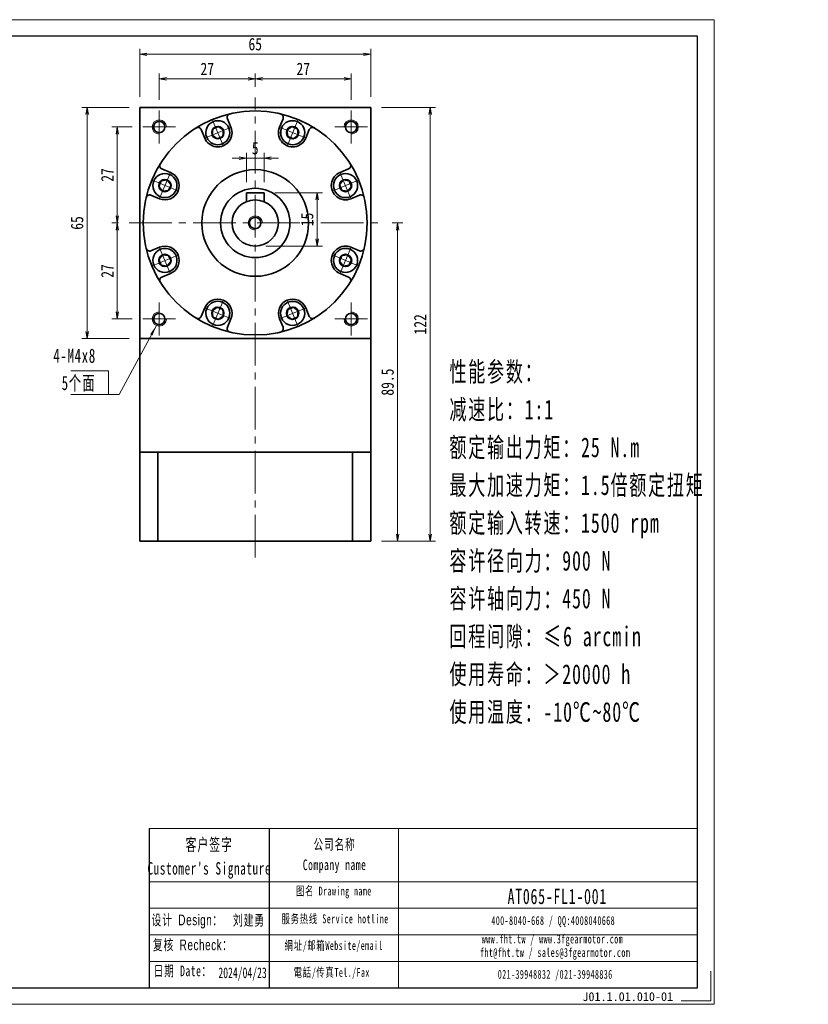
# Model space of a CAD drawing. Header units: millimetres. Extents: x -2 to 418, y 0 to 277.
# Tile 2 of 2: x 196 to 418, y 0 to 277. Entities that reach past the tile are written whole.
import ezdxf

# ---------------------------------------------------------------- set-up
doc = ezdxf.new("R2010")
doc.units = ezdxf.units.MM
doc.linetypes.add('点画线', pattern=[18, 12, -2, 2, -2])
doc.layers.add('6文字层', color=3, linetype='Continuous')
doc.layers.add('7标注层', color=4, linetype='Continuous')
for name, color, linetype, lineweight in [('SLD-0', 7, 'Continuous', 18), ('中心线层', 1, '点画线', 18), ('图框_外框线', 7, 'Continuous', 18), ('尺寸线层', 3, 'Continuous', 18), ('粗实线层', 7, 'Continuous', 35)]:
    doc.layers.add(name, color=color, linetype=linetype, lineweight=lineweight)
doc.styles.add('宋体', font='txt', dxfattribs={"width": 0.8})
doc.styles.add('标准', font='txt', dxfattribs={"width": 0.667})
doc.styles.add('样式 1', font='txt')
doc.dimstyles.new('A水平标注$0', dxfattribs={"dimtxt": 3.5, "dimasz": 2, "dimexe": 1.5, "dimexo": 3, "dimgap": 1.1, "dimtad": 1, "dimtoh": 1, "dimdec": 4, "dimdsep": 46, "dimtxsty": '宋体', "dimblk": 'OPEN', "dimcen": 3, "dimclrd": 3, "dimclre": 3, "dimclrt": 6, "dimadec": 0, "dimazin": 0, "dimtm": 1e-09, "dimtfac": 1, "dimtdec": 4, "dimtix": 1, "dimtmove": 0, "dimatfit": 3, "dimldrblk": 'OPEN', "dimfxl": 0, "dimlwd": 13, "dimlwe": 13, "dimarcsym": 0})

# ---------------------------------------------------------------- blocks, each defined once
blk = doc.blocks.new('_Open')
at = {"color": 0, "linetype": 'ByBlock', "lineweight": -2}
for p, q in [((-1, 0.17), (0, 0)), ((-1, -0.17), (0, 0)), ((0, 0), (-1, 0))]:
    blk.add_line(p, q, dxfattribs=at)
blk = doc.blocks.new('*D20')
at = {"layer": 'Defpoints', "color": 0}
for p in [(262.5, 260.3), (262.5, 255.02), (235.5, 251.35)]:
    blk.add_point(p, dxfattribs=at)
at = {"layer": '尺寸线层', "color": 3, "lineweight": 13}
for p, q in [((235.5, 254.35), (235.5, 261.8)), ((262.5, 258.02), (262.5, 261.8)), ((237.5, 260.3), (260.5, 260.3))]:
    blk.add_line(p, q, dxfattribs=at)
at = {"layer": '尺寸线层', "color": 3, "lineweight": 13, "xscale": 2, "yscale": 2, "zscale": 2, "rotation": 180}
blk.add_blockref('_Open', (235.5, 260.3), dxfattribs=at)
at = {"layer": '尺寸线层', "color": 3, "lineweight": 13, "xscale": 2, "yscale": 2, "zscale": 2}
blk.add_blockref('_Open', (262.5, 260.3), dxfattribs=at)
at = {"layer": '尺寸线层', "color": 6, "insert": (249, 263.09), "char_height": 3.5, "attachment_point": 5, "style": '宋体'}
blk.add_mtext('27', dxfattribs=at)
blk = doc.blocks.new('*D21')
at = {"layer": 'Defpoints', "color": 0}
for p in [(289.5, 260.3), (262.5, 255.02), (289.5, 251.35)]:
    blk.add_point(p, dxfattribs=at)
at = {"layer": '尺寸线层', "color": 3, "lineweight": 13}
for p, q in [((262.5, 258.02), (262.5, 261.8)), ((289.5, 254.35), (289.5, 261.8)), ((264.5, 260.3), (287.5, 260.3))]:
    blk.add_line(p, q, dxfattribs=at)
at = {"layer": '尺寸线层', "color": 3, "lineweight": 13, "xscale": 2, "yscale": 2, "zscale": 2, "rotation": 180}
blk.add_blockref('_Open', (262.5, 260.3), dxfattribs=at)
at = {"layer": '尺寸线层', "color": 3, "lineweight": 13, "xscale": 2, "yscale": 2, "zscale": 2}
blk.add_blockref('_Open', (289.5, 260.3), dxfattribs=at)
at = {"layer": '尺寸线层', "color": 6, "insert": (276, 263.09), "char_height": 3.5, "attachment_point": 5, "style": '宋体'}
blk.add_mtext('27', dxfattribs=at)
blk = doc.blocks.new('*D22')
at = {"layer": 'Defpoints', "color": 0}
for p in [(230.9, 246.75), (223.67, 219.75), (227, 219.75)]:
    blk.add_point(p, dxfattribs=at)
at = {"layer": '尺寸线层', "color": 3, "lineweight": 13}
for p, q in [((227.9, 246.75), (222.17, 246.75)), ((223.67, 244.75), (223.67, 221.75)), ((224, 219.75), (222.17, 219.75))]:
    blk.add_line(p, q, dxfattribs=at)
at = {"layer": '尺寸线层', "color": 3, "lineweight": 13, "xscale": 2, "yscale": 2, "zscale": 2}
for p, rotation in [((223.67, 246.75), 90), ((223.67, 219.75), 270)]:
    blk.add_blockref('_Open', p, dxfattribs=dict(at, rotation=rotation))
at = {"layer": '尺寸线层', "color": 6, "insert": (220.88, 233.25), "char_height": 3.5, "attachment_point": 5, "rotation": 90, "style": '宋体'}
blk.add_mtext('27', dxfattribs=at)
blk = doc.blocks.new('*D23')
at = {"layer": 'Defpoints', "color": 0}
for p in [(227, 219.75), (223.67, 192.75), (230.9, 192.75)]:
    blk.add_point(p, dxfattribs=at)
at = {"layer": '尺寸线层', "color": 3, "lineweight": 13}
for p, q in [((224, 219.75), (222.17, 219.75)), ((223.67, 217.75), (223.67, 194.75)), ((227.9, 192.75), (222.17, 192.75))]:
    blk.add_line(p, q, dxfattribs=at)
at = {"layer": '尺寸线层', "color": 3, "lineweight": 13, "xscale": 2, "yscale": 2, "zscale": 2}
for p, rotation in [((223.67, 219.75), 90), ((223.67, 192.75), 270)]:
    blk.add_blockref('_Open', p, dxfattribs=dict(at, rotation=rotation))
at = {"layer": '尺寸线层', "color": 6, "insert": (220.88, 206.25), "char_height": 3.5, "attachment_point": 5, "rotation": 90, "style": '宋体'}
blk.add_mtext('27', dxfattribs=at)
blk = doc.blocks.new('*D24')
at = {"layer": 'Defpoints', "color": 0}
for p in [(215.21, 252.25), (230, 252.25), (230, 187.25)]:
    blk.add_point(p, dxfattribs=at)
at = {"layer": '尺寸线层', "color": 3, "lineweight": 13}
for p, q in [((227, 252.25), (213.71, 252.25)), ((215.21, 189.25), (215.21, 250.25)), ((227, 187.25), (213.71, 187.25))]:
    blk.add_line(p, q, dxfattribs=at)
at = {"layer": '尺寸线层', "color": 3, "lineweight": 13, "xscale": 2, "yscale": 2, "zscale": 2}
for p, rotation in [((215.21, 252.25), 90), ((215.21, 187.25), 270)]:
    blk.add_blockref('_Open', p, dxfattribs=dict(at, rotation=rotation))
at = {"layer": '尺寸线层', "color": 6, "insert": (212.39, 219.75), "char_height": 3.5, "attachment_point": 5, "rotation": 90, "style": '宋体'}
blk.add_mtext('65', dxfattribs=at)
blk = doc.blocks.new('*D25')
at = {"layer": 'Defpoints', "color": 0}
for p in [(295, 267.22), (230, 252.25), (295, 252.25)]:
    blk.add_point(p, dxfattribs=at)
at = {"layer": '尺寸线层', "color": 3, "lineweight": 13}
for p, q in [((230, 255.25), (230, 268.72)), ((295, 255.25), (295, 268.72)), ((232, 267.22), (293, 267.22))]:
    blk.add_line(p, q, dxfattribs=at)
at = {"layer": '尺寸线层', "color": 3, "lineweight": 13, "xscale": 2, "yscale": 2, "zscale": 2, "rotation": 180}
blk.add_blockref('_Open', (230, 267.22), dxfattribs=at)
at = {"layer": '尺寸线层', "color": 3, "lineweight": 13, "xscale": 2, "yscale": 2, "zscale": 2}
blk.add_blockref('_Open', (295, 267.22), dxfattribs=at)
at = {"layer": '尺寸线层', "color": 6, "insert": (262.5, 270.03), "char_height": 3.5, "attachment_point": 5, "style": '宋体'}
blk.add_mtext('65', dxfattribs=at)
blk = doc.blocks.new('*D26')
at = {"layer": 'Defpoints', "color": 0}
for p in [(298, 219.75), (295, 130.25), (302.55, 130.25)]:
    blk.add_point(p, dxfattribs=at)
at = {"layer": '尺寸线层', "color": 3, "lineweight": 13}
for p, q in [((301, 219.75), (304.05, 219.75)), ((302.55, 217.75), (302.55, 132.25)), ((298, 130.25), (304.05, 130.25))]:
    blk.add_line(p, q, dxfattribs=at)
at = {"layer": '尺寸线层', "color": 3, "lineweight": 13, "xscale": 2, "yscale": 2, "zscale": 2}
for p, rotation in [((302.55, 219.75), 90), ((302.55, 130.25), 270)]:
    blk.add_blockref('_Open', p, dxfattribs=dict(at, rotation=rotation))
at = {"layer": '尺寸线层', "color": 6, "insert": (299.73, 175), "char_height": 3.5, "attachment_point": 5, "rotation": 90, "style": '宋体'}
blk.add_mtext('89.5', dxfattribs=at)
blk = doc.blocks.new('*D27')
at = {"layer": 'Defpoints', "color": 0}
for p in [(295, 252.25), (295, 130.25), (311.7, 130.25)]:
    blk.add_point(p, dxfattribs=at)
at = {"layer": '尺寸线层', "color": 3, "lineweight": 13}
for p, q in [((298, 252.25), (313.2, 252.25)), ((311.7, 250.25), (311.7, 132.25)), ((298, 130.25), (313.2, 130.25))]:
    blk.add_line(p, q, dxfattribs=at)
at = {"layer": '尺寸线层', "color": 3, "lineweight": 13, "xscale": 2, "yscale": 2, "zscale": 2}
for p, rotation in [((311.7, 252.25), 90), ((311.7, 130.25), 270)]:
    blk.add_blockref('_Open', p, dxfattribs=dict(at, rotation=rotation))
at = {"layer": '尺寸线层', "color": 6, "insert": (308.9, 191.25), "char_height": 3.5, "attachment_point": 5, "rotation": 90, "style": '宋体'}
blk.add_mtext('122', dxfattribs=at)
blk = doc.blocks.new('*D28')
at = {"layer": 'Defpoints', "color": 0}
for p in [(265, 228.25), (262.5, 213.25), (279.91, 213.25)]:
    blk.add_point(p, dxfattribs=at)
at = {"layer": '尺寸线层', "color": 3, "lineweight": 13}
for p, q in [((268, 228.25), (281.41, 228.25)), ((279.91, 226.25), (279.91, 215.25)), ((265.5, 213.25), (281.41, 213.25))]:
    blk.add_line(p, q, dxfattribs=at)
at = {"layer": '尺寸线层', "color": 3, "lineweight": 13, "xscale": 2, "yscale": 2, "zscale": 2}
for p, rotation in [((279.91, 228.25), 90), ((279.91, 213.25), 270)]:
    blk.add_blockref('_Open', p, dxfattribs=dict(at, rotation=rotation))
at = {"layer": '尺寸线层', "color": 6, "insert": (277.11, 220.75), "char_height": 3.5, "attachment_point": 5, "rotation": 90, "style": '宋体'}
blk.add_mtext('15', dxfattribs=at)
blk = doc.blocks.new('*D29')
at = {"layer": 'Defpoints', "color": 0}
for p in [(260, 237.98), (260, 228.25), (265, 228.25)]:
    blk.add_point(p, dxfattribs=at)
at = {"layer": '尺寸线层', "color": 3, "lineweight": 13}
for p, q in [((260, 231.25), (260, 239.48)), ((265, 231.25), (265, 239.48)), ((258, 237.98), (256, 237.98)), ((265, 237.98), (260, 237.98)), ((267, 237.98), (269, 237.98))]:
    blk.add_line(p, q, dxfattribs=at)
at = {"layer": '尺寸线层', "color": 3, "lineweight": 13, "xscale": 2, "yscale": 2, "zscale": 2}
blk.add_blockref('_Open', (260, 237.98), dxfattribs=at)
at = {"layer": '尺寸线层', "color": 3, "lineweight": 13, "xscale": 2, "yscale": 2, "zscale": 2, "rotation": 180}
blk.add_blockref('_Open', (265, 237.98), dxfattribs=at)
at = {"layer": '尺寸线层', "color": 6, "insert": (262.5, 240.77), "char_height": 3.5, "attachment_point": 5, "style": '宋体'}
blk.add_mtext('5', dxfattribs=at)
blk = doc.blocks.new('*X6')
at = {"layer": '中心线层', "linetype": '点画线', "lineweight": 18}
for p, q in [((0, -3.89), (0, 3.89)), ((-3.89, 0), (3.89, 0))]:
    blk.add_line(p, q, dxfattribs=at)
at = {"layer": '粗实线层'}
for p, q in [((-1.73, 0), (-0.87, 1.5)), ((-1.73, 0), (-0.87, -1.5)), ((-0.87, 1.5), (0.87, 1.5)), ((1.73, 0), (0.87, 1.5)), ((1.73, 0), (0.87, 1.5)), ((1.73, 0), (0.87, -1.5)), ((-0.87, -1.5), (0.87, -1.5))]:
    blk.add_line(p, q, dxfattribs=at)
blk.add_circle((0, 0), 1.73, dxfattribs=at)
for start, end in [(0, 180), (180, 360)]:
    blk.add_arc((0, 0), 3.39, start, end, dxfattribs=at)

msp = doc.modelspace()

# ---------------------------------------------------------------- hatches: boundary and pattern name
at = {"layer": '尺寸线层', "linetype": 'Continuous'}
msp.add_hatch(color=0, dxfattribs=at).paths.add_polyline_path([(234.68761, 190.92201), (233.59101, 188.10455), (232.93122, 188.46117)], flags=0)

# ---------------------------------------------------------------- linework, layer by layer
msp.add_line((266.39547, 49.41854), (266.39547, 4.65446))
at = {"layer": '7标注层', "color": 0}
msp.add_line((232.62796, 49.41854), (232.62796, 4.66211), dxfattribs=at)
at = {"layer": '中心线层'}
for p, q in [((262.49588, 125.68928), (262.49588, 255.02367)), ((235.49588, 242.15141), (235.49588, 251.35141)), ((289.49588, 251.35141), (289.49588, 242.15141)), ((230.89588, 246.75141), (240.09588, 246.75141)), ((284.89588, 246.75141), (294.09588, 246.75141)), ((226.99588, 219.75141), (297.99588, 219.75141)), ((235.49588, 188.15141), (235.49588, 197.35141)), ((289.49588, 197.35141), (289.49588, 188.15141)), ((240.09588, 192.75141), (230.89588, 192.75141)), ((294.09588, 192.75141), (284.89588, 192.75141))]:
    msp.add_line(p, q, dxfattribs=at)
at = {"layer": '图框_外框线'}
for p, q in [((232.62796, 49.41854), (266.39547, 49.41854)), ((266.39547, 49.41854), (266.39547, 4.66211)), ((266.39547, 49.41854), (386.95516, 49.41854)), ((302.77768, 49.41854), (302.77768, 4.66211)), ((232.62796, 34.48328), (266.39547, 34.48328)), ((266.39547, 34.48328), (386.95516, 34.48328)), ((232.62796, 27.01565), (386.95516, 27.01565)), ((232.62796, 19.54803), (386.95516, 19.54803)), ((232.62796, 12.0804), (386.95516, 12.0804))]:
    msp.add_line(p, q, dxfattribs=at)
at = {"layer": '图框_外框线', "color": 3}
msp.add_lwpolyline([(390.68485, 9.32422), (390.68485, 0.93242), (382.29305, 0.93242)], dxfattribs=at)
at = {"layer": '尺寸线层', "color": 0, "linetype": 'Continuous'}
msp.add_line((234.68761, 190.92201), (224.17362, 171.4701), dxfattribs=at)
at = {"layer": '尺寸线层', "color": 0}
for p, q in [((221.17362, 178.19617), (210.64117, 178.19617)), ((221.17362, 171.4701), (221.17362, 178.19617)), ((221.17362, 171.4701), (210.64117, 171.4701)), ((224.17362, 171.4701), (221.17362, 171.4701))]:
    msp.add_line(p, q, dxfattribs=at)
at = {"layer": '粗实线层'}
for p, q in [((229.99588, 252.25141), (294.99588, 252.25141)), ((229.99588, 187.25141), (229.99588, 252.25141)), ((294.99588, 187.25141), (294.99588, 252.25141)), ((255.6676, 246.68883), (254.67746, 249.07925)), ((269.32416, 246.68883), (270.3143, 249.07925)), ((248.27657, 243.62736), (247.28642, 246.01778)), ((276.71519, 243.62736), (277.70534, 246.01778)), ((238.61993, 233.97072), (236.2295, 234.96087)), ((286.37183, 233.97072), (288.76225, 234.96087)), ((235.55846, 226.57969), (233.16804, 227.56983)), ((264.99588, 228.25141), (259.99588, 228.25141)), ((259.99588, 228.25141), (259.99588, 225.75141)), ((264.99588, 228.25141), (264.99588, 225.75141)), ((289.4333, 226.57969), (291.82372, 227.56983)), ((235.55846, 212.92313), (233.16804, 211.93299)), ((289.4333, 212.92313), (291.82372, 211.93299)), ((238.61993, 205.5321), (236.2295, 204.54195)), ((286.37183, 205.5321), (288.76225, 204.54195)), ((248.27657, 195.87546), (247.28642, 193.48503)), ((276.71519, 195.87546), (277.70534, 193.48503)), ((255.6676, 192.81399), (254.67746, 190.42357)), ((269.32416, 192.81399), (270.3143, 190.42357)), ((229.99588, 187.25141), (294.99588, 187.25141)), ((229.99588, 187.25141), (229.99588, 155.25141)), ((294.99588, 187.25141), (294.99588, 155.25141)), ((274.99588, 155.25141), (229.99588, 155.25141)), ((229.99588, 155.25141), (229.99588, 130.25141)), ((235.10975, 130.25141), (235.10975, 155.25141)), ((294.99588, 155.25141), (274.99588, 155.25141)), ((289.88201, 130.25141), (289.88201, 155.25141)), ((294.99588, 130.25141), (294.99588, 155.25141)), ((229.99588, 130.25141), (294.99588, 130.25141))]:
    msp.add_line(p, q, dxfattribs=at)
for centre, radius in [((262.49588, 219.75141), 31.5), ((235.49588, 246.75141), 1.6), ((289.49588, 246.75141), 1.6), ((262.49588, 219.75141), 15), ((262.49588, 219.75141), 9.75), ((262.49588, 219.75141), 6.5), ((262.49588, 219.75141), 1.6), ((235.49588, 192.75141), 1.6), ((289.49588, 192.75141), 1.6)]:
    msp.add_circle(centre, radius, dxfattribs=at)
for centre, radius, start, end in [((255.60133, 249.46194), 1, 103.0645374, 202.5000542), ((269.39042, 249.46194), 1, 337.4999458, 76.9354625), ((246.36254, 245.6351), 1, 22.4999458, 121.9354625), ((251.97208, 245.1581), 4, 202.5, 22.5), ((273.01967, 245.1581), 4, 157.5, 337.5), ((278.62921, 245.6351), 1, 58.0645374, 157.5000542), ((236.61219, 235.88475), 1, 148.0645374, 247.5000542), ((288.37957, 235.88475), 1, 292.4999458, 31.9354625), ((237.08919, 230.2752), 4, 247.5, 67.5), ((287.90257, 230.2752), 4, 112.5, 292.5), ((232.78535, 226.64595), 1, 67.4999458, 166.9354625), ((292.20641, 226.64595), 1, 13.0645374, 112.5000542), ((232.78535, 212.85687), 1, 193.0645374, 292.5000542), ((237.08919, 209.22761), 4, 292.5, 112.5), ((287.90257, 209.22761), 4, 67.5, 247.5), ((292.20641, 212.85687), 1, 247.4999458, 346.9354625), ((236.61219, 203.61807), 1, 112.4999458, 211.9354625), ((288.37957, 203.61807), 1, 328.0645374, 67.5000542), ((251.97208, 194.34472), 4, 337.5, 157.5), ((273.01967, 194.34472), 4, 22.5, 202.5), ((246.36254, 193.86772), 1, 238.0645374, 337.5000542), ((278.62921, 193.86772), 1, 202.4999458, 301.9354625), ((255.60133, 190.04088), 1, 157.4999458, 256.9354625), ((269.39042, 190.04088), 1, 283.0645374, 22.5000542)]:
    msp.add_arc(centre, radius, start, end, dxfattribs=at)
at = {"layer": '粗实线层', "lineweight": 18}
for centre, start, end in [((235.49588, 246.75141), 0, 270), ((289.49588, 246.75141), 270, 180), ((262.49588, 219.75141), 0, 270), ((235.49588, 192.75141), 90, 0), ((289.49588, 192.75141), 180, 90)]:
    msp.add_arc(centre, 2, start, end, dxfattribs=at)

# ---------------------------------------------------------------- texts
at = {"layer": '6文字层', "insert": (354.53917, 3.41166), "char_height": 2.5, "width": 43.304423, "attachment_point": 1, "style": '样式 1'}
msp.add_mtext('J01.1.01.010-01', dxfattribs=at)
at = {"layer": 'SLD-0', "color": 1, "attachment_point": 2, "line_spacing_factor": 1.15057, "style": '标准'}
for s, insert, char_height, width in [("\\T1.1;客户签字\\PCustomer's Signature", (249.56992, 46.65546), 3.4848926, 43.3524239), ('\\T1.1;公司名称\\PCompany name', (284.81732, 46.47046), 2.9870508, 38.672982), ('\\T1.1;图名 Drawing name', (284.61314, 33.10673), 2.489209, 31.8337086), ('{\\H1.44323x;\\T1.10000;AT065-FL1-001}', (347.46248, 32.50567), 2.9870508, 25.3612363), ('\\T1.1;服务热线 Service hotline', (284.96613, 25.27946), 2.489209, 35.4658096), ('\\T1.1;400-8040-668 / QQ:4008040668', (346.32607, 24.80383), 2.489209, 72.4743398), ('\\T1.1;www.fht.tw / www.3fgearmotor.com ', (346.09656, 19.61915), 2.489209, 72.5559258), ('\\T1.1;網址/邮箱Website/email', (284.57854, 17.77987), 2.489209, 36.9165696), ('{\\T1.10000;fht@fht.tw / sales@3fgearmotor.com }', (346.85517, 15.82874), 2.489209, 72.5559258), ('\\T1.1;電話/传真Tel./Fax', (284.02084, 10.2218), 2.489209, 37.3605677), ('\\T1.1;021-39948832 /021-39948836 ', (346.8812, 9.67755), 2.489209, 55.401938)]:
    msp.add_mtext(s, dxfattribs=dict(at, insert=insert, char_height=char_height, width=width))
at = {"layer": 'SLD-0', "color": 1, "char_height": 3, "width": 31.9717109, "attachment_point": 2, "style": '标准'}
for s, insert in [('{\\fSimSun|b0|i0|c134|p2;\\T1.1;设计 \\fArial|b0|i0|c0|p34;Design\\fSimSun|b0|i0|c134|p2;：}', (243.38549, 25.22253)), ('{\\fSimSun|b0|i0|c134|p2;\\T1.1;刘建勇}', (260.75262, 25.14864)), ('{\\fSimSun|b0|i0|c134|p2;\\T1.1;复核 \\fArial|b0|i0|c0|p34;Recheck\\fSimSun|b0|i0|c134|p2;：}', (244.94201, 18.21805)), ('{\\T1.1;日期 Date：}', (242.12003, 10.90697)), ('2024/04/23', (258.93472, 10.37708))]:
    msp.add_mtext(s, dxfattribs=dict(at, insert=insert))
at = {"layer": '尺寸线层', "color": 0, "insert": (217.67258, 172.32023), "char_height": 3, "width": 17.0679892, "attachment_point": 9, "line_spacing_factor": 1.15057, "style": '标准'}
msp.add_mtext('{\\H1.333333x;\\T1.1;4-M4x8\\P\\H1x;5个面}', dxfattribs=at)
at = {"layer": '尺寸线层', "insert": (317.12541, 180.69695), "char_height": 3.234, "width": 82.5867473, "attachment_point": 1, "line_spacing_factor": 1.15057, "style": '标准'}
msp.add_mtext('\\T1.1;{\\H1.71429x;性能参数：\\P减速比：1:1\\P额定输出力矩：25 N.m\\P最大加速力矩：1.5倍额定扭矩\\P额定输入转速：1500 rpm\\P容许径向力：900 N\\P容许轴向力：450 N\\P回程间隙：≤6 arcmin\\P使用寿命：＞20000 h\\P使用温度：-10℃~80℃\\P}', dxfattribs=at)

# ---------------------------------------------------------------- dimensions: what is measured, and where the dimension line sits
at = {"layer": '尺寸线层'}
for base, p1, p2, picture, middle in [((294.99588, 267.21675), (229.99588, 252.25141), (294.99588, 252.25141), '*D25', (262.49588, 267.21675)), ((262.49588, 260.29887), (235.49588, 251.35141), (262.49588, 255.02367), '*D20', (248.99588, 260.29887)), ((289.49588, 260.29887), (262.49588, 255.02367), (289.49588, 251.35141), '*D21', (275.99588, 260.29887)), ((259.99588, 237.97851), (264.99588, 228.25141), (259.99588, 228.25141), '*D29', (262.49588, 237.97851))]:
    dim = msp.add_linear_dim(base=base, p1=p1, p2=p2, dimstyle='A水平标注$0', override={"dimblk": 'Open', "dimtfill": 1, "dimtfillclr": 256}, dxfattribs=at)
    dim.commit()
    dim.dimension.update_dxf_attribs({"geometry": picture, "text_midpoint": middle, "dimtype": 160})
for base, p1, p2, angle, picture, middle in [((215.20517, 252.25141), (229.99588, 187.25141), (229.99588, 252.25141), 90, '*D24', (215.20517, 219.75141)), ((223.66953, 219.75141), (230.89588, 246.75141), (226.99588, 219.75141), 270, '*D22', (223.66953, 233.25141)), ((279.90884, 213.25141), (264.99588, 228.25141), (262.49588, 213.25141), 270, '*D28', (279.90884, 220.75141)), ((223.66953, 192.75141), (226.99588, 219.75141), (230.89588, 192.75141), 270, '*D23', (223.66953, 206.25141))]:
    dim = msp.add_linear_dim(base=base, p1=p1, p2=p2, angle=angle, dimstyle='A水平标注$0', override={"dimblk": 'Open', "dimtfill": 1, "dimtfillclr": 256}, dxfattribs=at)
    dim.commit()
    dim.dimension.update_dxf_attribs({"geometry": picture, "text_midpoint": middle, "dimtype": 160})
for base, p1, picture, middle in [((311.70204, 130.25141), (294.99588, 252.25141), '*D27', (311.70204, 191.25141)), ((302.54551, 130.25141), (297.99588, 219.75141), '*D26', (302.54551, 175.00141))]:
    dim = msp.add_linear_dim(base=base, p1=p1, p2=(294.99588, 130.25141), angle=270, dimstyle='A水平标注$0', dxfattribs=at)
    dim.commit()
    dim.dimension.update_dxf_attribs({"geometry": picture, "text_midpoint": middle, "dimtype": 160})

# ---------------------------------------------------------------- next in the draw order: wipeouts: each hides what was drawn before it
for points in [[(255.10404, 246.45539), (254.80956, 247.01305), (254.80956, 247.01305), (254.19437, 247.71808), (253.40988, 248.22809), (252.51586, 248.5042), (251.5804, 248.52539), (250.67479, 248.29005), (250.67479, 248.29005), (249.86801, 247.8161), (249.22153, 247.13964), (248.7846, 246.31223), (248.59051, 245.39689), (248.65404, 244.46335), (248.65404, 244.46335), (248.84013, 243.8608), (248.84013, 243.8608), (249.28262, 243.0944), (249.90838, 242.46863), (250.67479, 242.02614), (251.5296, 241.7971), (252.41457, 241.7971), (253.26938, 242.02614), (253.26938, 242.02614), (254.17371, 242.58032), (254.86253, 243.38683), (255.26842, 244.36672), (255.35163, 245.42407)], [(276.15162, 243.8608), (276.33772, 244.46335), (276.33772, 244.46335), (276.40125, 245.39689), (276.20716, 246.31223), (275.77023, 247.13964), (275.12375, 247.8161), (274.31697, 248.29005), (274.31697, 248.29005), (273.41136, 248.52539), (272.4759, 248.5042), (271.58187, 248.22809), (270.79739, 247.71808), (270.1822, 247.01305), (270.1822, 247.01305), (269.88772, 246.45539), (269.88772, 246.45539), (269.65868, 245.60058), (269.65868, 244.71561), (269.88772, 243.8608), (270.33021, 243.0944), (270.95597, 242.46863), (271.72238, 242.02614), (271.72238, 242.02614), (272.7537, 241.77855), (273.81105, 241.86176), (274.79094, 242.26765), (275.59745, 242.95647)], [(238.38649, 233.40716), (237.78394, 233.59325), (237.78394, 233.59325), (236.8504, 233.65678), (235.93506, 233.46269), (235.10764, 233.02576), (234.43119, 232.37928), (233.95724, 231.5725), (233.95724, 231.5725), (233.7219, 230.66689), (233.74309, 229.73143), (234.0192, 228.8374), (234.5292, 228.05292), (235.23424, 227.43773), (235.23424, 227.43773), (235.79189, 227.14325), (235.79189, 227.14325), (236.64671, 226.91421), (237.53168, 226.91421), (238.38649, 227.14325), (239.15289, 227.58574), (239.77866, 228.2115), (240.22114, 228.97791), (240.22114, 228.97791), (240.46874, 230.00923), (240.38553, 231.06658), (239.97964, 232.04647), (239.29082, 232.85298)], [(289.19986, 227.14325), (289.75752, 227.43773), (289.75752, 227.43773), (290.46255, 228.05292), (290.97256, 228.8374), (291.24867, 229.73143), (291.26986, 230.66689), (291.03452, 231.5725), (291.03452, 231.5725), (290.56057, 232.37928), (289.88411, 233.02576), (289.0567, 233.46269), (288.14136, 233.65678), (287.20782, 233.59325), (287.20782, 233.59325), (286.60527, 233.40716), (286.60527, 233.40716), (285.83886, 232.96467), (285.2131, 232.3389), (284.77061, 231.5725), (284.54157, 230.71769), (284.54157, 229.83272), (284.77061, 228.97791), (284.77061, 228.97791), (285.32479, 228.07357), (286.1313, 227.38475), (287.11119, 226.97887), (288.16854, 226.89565)], [(235.79189, 212.35957), (235.23424, 212.06509), (235.23424, 212.06509), (234.5292, 211.4499), (234.0192, 210.66541), (233.74309, 209.77139), (233.7219, 208.83593), (233.95724, 207.93032), (233.95724, 207.93032), (234.43119, 207.12354), (235.10764, 206.47706), (235.93506, 206.04013), (236.8504, 205.84604), (237.78394, 205.90957), (237.78394, 205.90957), (238.38649, 206.09566), (238.38649, 206.09566), (239.15289, 206.53815), (239.77866, 207.16391), (240.22114, 207.93032), (240.45019, 208.78513), (240.45019, 209.6701), (240.22114, 210.52491), (240.22114, 210.52491), (239.66697, 211.42924), (238.86046, 212.11807), (237.88057, 212.52395), (236.82322, 212.60716)], [(286.60527, 206.09566), (287.20782, 205.90957), (287.20782, 205.90957), (288.14136, 205.84604), (289.0567, 206.04013), (289.88411, 206.47706), (290.56057, 207.12354), (291.03452, 207.93032), (291.03452, 207.93032), (291.26986, 208.83593), (291.24867, 209.77139), (290.97256, 210.66541), (290.46255, 211.4499), (289.75752, 212.06509), (289.75752, 212.06509), (289.19986, 212.35957), (289.19986, 212.35957), (288.34505, 212.58861), (287.46008, 212.58861), (286.60527, 212.35957), (285.83886, 211.91708), (285.2131, 211.29132), (284.77061, 210.52491), (284.77061, 210.52491), (284.52302, 209.49359), (284.60623, 208.43624), (285.01212, 207.45634), (285.70094, 206.64984)], [(248.84013, 195.64202), (248.65404, 195.03947), (248.65404, 195.03947), (248.59051, 194.10593), (248.7846, 193.19059), (249.22153, 192.36317), (249.86801, 191.68672), (250.67479, 191.21277), (250.67479, 191.21277), (251.5804, 190.97743), (252.51586, 190.99862), (253.40988, 191.27473), (254.19437, 191.78473), (254.80956, 192.48977), (254.80956, 192.48977), (255.10404, 193.04743), (255.10404, 193.04743), (255.33308, 193.90224), (255.33308, 194.78721), (255.10404, 195.64202), (254.66155, 196.40842), (254.03579, 197.03419), (253.26938, 197.47667), (253.26938, 197.47667), (252.23806, 197.72427), (251.1807, 197.64106), (250.20081, 197.23517), (249.39431, 196.54635)], [(269.88772, 193.04743), (270.1822, 192.48977), (270.1822, 192.48977), (270.79739, 191.78473), (271.58187, 191.27473), (272.4759, 190.99862), (273.41136, 190.97743), (274.31697, 191.21277), (274.31697, 191.21277), (275.12375, 191.68672), (275.77023, 192.36317), (276.20716, 193.19059), (276.40125, 194.10593), (276.33772, 195.03947), (276.33772, 195.03947), (276.15162, 195.64202), (276.15162, 195.64202), (275.70914, 196.40842), (275.08337, 197.03419), (274.31697, 197.47667), (273.46216, 197.70572), (272.57719, 197.70572), (271.72238, 197.47667), (271.72238, 197.47667), (270.81804, 196.9225), (270.12922, 196.11599), (269.72334, 195.1361), (269.64012, 194.07875)]]:
    msp.add_wipeout(points).dxf.layer = '粗实线层'

# ---------------------------------------------------------------- next in the draw order: linework, layer by layer
at = {"layer": '图框_外框线', "color": 3}
msp.add_lwpolyline([(0, 0), (391.61727, 0), (391.61727, 276.92936), (0, 276.92936)], close=True, dxfattribs=at)
at = {"layer": '图框_外框线', "color": 3, "lineweight": 25}
msp.add_lwpolyline([(23.31055, 4.66211), (386.95516, 4.66211), (386.95516, 272.26725), (23.31055, 272.26725)], close=True, dxfattribs=at)

# ---------------------------------------------------------------- next in the draw order: block references
at = {"layer": '粗实线层'}
for p, rotation in [((251.97208, 245.1581), 22.5), ((273.01967, 245.1581), 337.5000000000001), ((237.08919, 230.2752), 67.50000000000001), ((287.90257, 230.2752), 292.5000000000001), ((237.08919, 209.22761), 112.5), ((287.90257, 209.22761), 247.5000000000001), ((251.97208, 194.34472), 157.5000000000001), ((273.01967, 194.34472), 202.5)]:
    msp.add_blockref('*X6', p, dxfattribs=dict(at, rotation=rotation))

doc.saveas('drawing.dxf')
